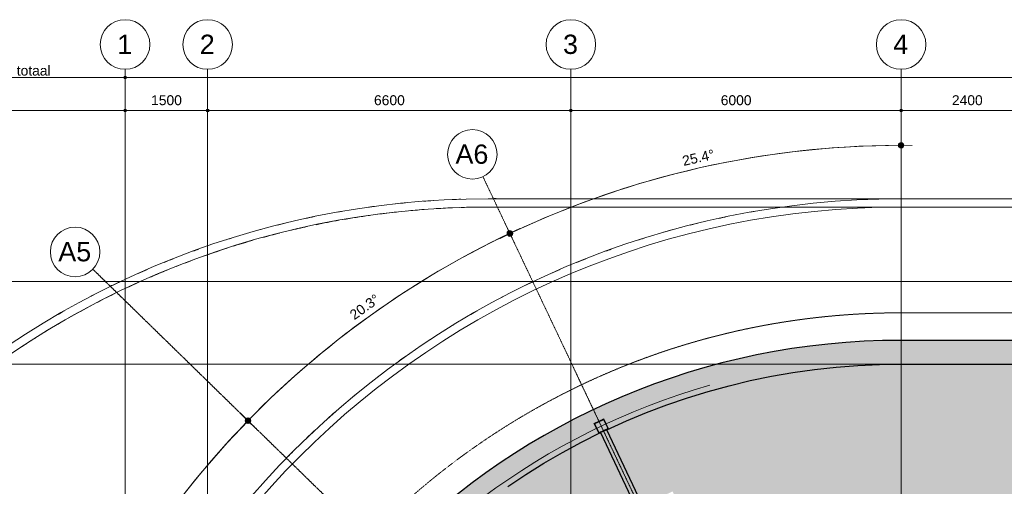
# Model space of a CAD drawing. Header units: millimetres. Extents: x -8912 to 113501, y 3237 to 48799.
# Tile 18 of 137: x 32199 to 50089, y 34481 to 42950. Entities that reach past the tile are written whole.
import ezdxf

# ---------------------------------------------------------------- set-up
doc = ezdxf.new("R2010")
doc.units = ezdxf.units.MM
for name, pattern in [('Hidden', [7.14375, 4.7625, -2.38125]), ('THO_hhidden', [2.5, 1.5, -1]), ('THO_stramienlijn', [20, 17, -1.5, 0, -1.5])]:
    doc.linetypes.add(name, pattern=pattern)
for name, color, linetype, lineweight in [('A-ANNO-DIMS', 7, 'Continuous', 13), ('A-ANNO-DIMS-100', 7, 'Continuous', 13), ('A-AREA-PATT', 7, 'Continuous', 13), ('A-WALL', 7, 'Continuous', 25), ('A-WALL-PATT', 7, 'Continuous', 25), ('G-ANNO-TEXT', 7, 'Continuous', 13), ('I-WALL', 7, 'Continuous', 18), ('S-COLS', 7, 'Continuous', 13), ('S-GRID', 7, 'Continuous', 13), ('S-GRID-IDEN', 7, 'Continuous', 13)]:
    doc.layers.add(name, color=color, linetype=linetype, lineweight=lineweight)
doc.layers.add('A-DETL', color=7, linetype='Continuous', lineweight=13, true_color=0x00a600)
doc.layers.add('A-DETL-MBND', color=9, linetype='Continuous', lineweight=13, true_color=0x808080)
doc.styles.add('Arial_2', font='arial.ttf', dxfattribs={"height": 180})
doc.styles.add('Arial_4', font='arial.ttf', dxfattribs={"height": 350})
doc.dimstyles.new('THO_18_-_transparant', dxfattribs={"dimscale": 304.8, "dimtxt": 0.602515, "dimasz": 0.164042, "dimexe": 0.328084, "dimexo": 0.0625, "dimgap": 0.147638, "dimtad": 1, "dimdec": 3, "dimlfac": 304.8, "dimrnd": 0.001, "dimdsep": 46, "dimtxsty": 'Arial_2', "dimblk1": 'DOTBLANK', "dimblk2": 'DOTBLANK', "dimsah": 1, "dimcen": 0.09, "dimdle": 0.164042, "dimazin": 0, "dimtfac": 1, "dimtdec": 4, "dimtix": 1, "dimtmove": 0, "dimatfit": 3, "dimfxl": 0.001076, "dimfxlon": 1, "dimtvp": 1, "dimtolj": 1, "dimtzin": 0, "dimarcsym": 2})
doc.dimstyles.new('THO_18_-_transparant_1', dxfattribs={"dimscale": 304.8, "dimtxt": 0.602515, "dimasz": 0.164042, "dimexe": 0.328084, "dimexo": 0.0625, "dimgap": 0.147638, "dimtad": 1, "dimdec": 3, "dimlfac": 304.8, "dimrnd": 0.001, "dimdsep": 46, "dimtxsty": 'Arial_2', "dimblk1": 'DOTBLANK', "dimblk2": 'DOTBLANK', "dimsah": 1, "dimcen": 0.09, "dimdle": 0.164042, "dimazin": 0, "dimtfac": 1, "dimtdec": 4, "dimtix": 1, "dimtmove": 2, "dimatfit": 3, "dimfxl": 0.001076, "dimfxlon": 1, "dimtvp": 1, "dimtolj": 1, "dimtzin": 0, "dimarcsym": 2})
doc.dimstyles.new('THO_18_-_transparant_blue', dxfattribs={"dimscale": 304.8, "dimtxt": 0.602515, "dimasz": 1.312336, "dimexe": 0.656168, "dimexo": 0.0625, "dimgap": 0.147638, "dimtad": 1, "dimdec": 3, "dimlfac": 304.8, "dimrnd": 0.001, "dimdsep": 46, "dimtxsty": 'Arial_2', "dimblk1": 'DOTSMALL', "dimblk2": 'DOTSMALL', "dimsah": 1, "dimcen": 0.09, "dimdle": 0.656168, "dimadec": 1, "dimazin": 0, "dimtfac": 1, "dimtdec": 4, "dimtix": 1, "dimtmove": 0, "dimatfit": 3, "dimfxl": 0.002153, "dimfxlon": 1, "dimtvp": 1, "dimtolj": 1, "dimtzin": 0, "dimarcsym": 2})

# ---------------------------------------------------------------- blocks, each defined once
blk = doc.blocks.new('NLRS_28_SCO_UN_koker_gen_bcb - K200_200_12_5-V117-01 1e verdieping _plotview_')
at = {"layer": 'S-COLS'}
h = blk.add_hatch(dxfattribs=at)
h.set_pattern_fill('FP_120', color=256, style=0, pattern_type=2)
h.set_pattern_definition([(19.6, (-32107.404, -24133.303), (-10.063547, 28.261724), []), (19.6, (-32098.396, -24114.332), (-10.063547, 28.261724), [])])
h.paths.add_polyline_path([(-100, -100), (100, -100), (100, 100), (-100, 100)])
h.paths.add_polyline_path([(-87.5, -87.5), (-87.5, 87.5), (87.5, 87.5), (87.5, -87.5)])
at = {"layer": 'S-COLS', "lineweight": 18}
for p, q in [((-100, 100), (100, 100)), ((-100, -100), (-100, 100)), ((-87.5, 87.5), (-87.5, -87.5)), ((87.5, 87.5), (-87.5, 87.5)), ((87.5, -87.5), (87.5, 87.5)), ((100, 100), (100, -100)), ((100, -100), (-100, -100)), ((-87.5, -87.5), (87.5, -87.5))]:
    blk.add_line(p, q, dxfattribs=at)
blk = doc.blocks.new('NLRS_28_SCO_UN_houten kolom rond_gen_bcb - rond 150-V193-01 1e verdieping _plotview_')
at = {"layer": 'S-COLS'}
blk.add_arc((0, 0), 75, 51.2367, 90, dxfattribs=at)
blk = doc.blocks.new('NLRS_28_SCO_UN_houten kolom rond_gen_bcb - rond 150-2413770-01 1e verdieping _plotview_')
at = {"layer": 'S-COLS'}
blk.add_arc((0, 0), 75, 40.6892, 89.9083, dxfattribs=at)
blk = doc.blocks.new('Grid - Stramienbol 9_0mm-3500-01 1e verdieping _plotview_')
at = {"layer": 'S-GRID-IDEN'}
blk.add_circle((0, 0), 4.5, dxfattribs=at)
blk = doc.blocks.new('DIMBLOCK31-01 1e verdieping _plotview_')
at = {"layer": 'A-ANNO-DIMS-100'}
for p, q in [((34114, 41300), (34114, 41400)), ((35614, 41300), (35614, 41400)), ((34064, 41300), (35614, 41300)), ((34114, 41300), (34114, 41200)), ((35614, 41300), (35614, 41200))]:
    blk.add_line(p, q, dxfattribs=at)
for centre in [(34114, 41300), (35614, 41300)]:
    blk.add_circle(centre, 25, dxfattribs=at)
at = {"layer": 'A-ANNO-DIMS-100', "color": 0, "insert": (34587, 41579), "char_height": 180, "width": 664.52, "attachment_point": 1, "line_spacing_factor": 0.941778, "style": 'Arial_2'}
blk.add_mtext('1500', dxfattribs=at)
blk = doc.blocks.new('_DotBlank')
at = {"color": 0, "linetype": 'ByBlock', "lineweight": -2}
blk.add_line((-0.5, 0), (-1, 0), dxfattribs=at)
blk.add_circle((0, 0), 0.5, dxfattribs=at)
blk = doc.blocks.new('DIMBLOCK32-01 1e verdieping _plotview_')
at = {"layer": 'A-ANNO-DIMS-100'}
for p, q in [((35614, 41300), (35614, 41400)), ((42214, 41300), (42214, 41400)), ((35614, 41300), (42214, 41300)), ((35614, 41300), (35614, 41200)), ((42214, 41300), (42214, 41200))]:
    blk.add_line(p, q, dxfattribs=at)
for centre in [(35614, 41300), (42214, 41300)]:
    blk.add_circle(centre, 25, dxfattribs=at)
at = {"layer": 'A-ANNO-DIMS-100', "color": 0, "insert": (38637, 41579), "char_height": 180, "width": 664.52, "attachment_point": 1, "line_spacing_factor": 0.941778, "style": 'Arial_2'}
blk.add_mtext('6600', dxfattribs=at)
blk = doc.blocks.new('DIMBLOCK33-01 1e verdieping _plotview_')
at = {"layer": 'A-ANNO-DIMS-100'}
for p, q in [((42214, 41300), (42214, 41400)), ((48214, 41300), (48214, 41400)), ((42214, 41300), (48214, 41300)), ((42214, 41300), (42214, 41200)), ((48214, 41300), (48214, 41200))]:
    blk.add_line(p, q, dxfattribs=at)
for centre in [(42214, 41300), (48214, 41300)]:
    blk.add_circle(centre, 25, dxfattribs=at)
at = {"layer": 'A-ANNO-DIMS-100', "color": 0, "insert": (44937, 41579), "char_height": 180, "width": 664.52, "attachment_point": 1, "line_spacing_factor": 0.941778, "style": 'Arial_2'}
blk.add_mtext('6000', dxfattribs=at)
blk = doc.blocks.new('DIMBLOCK34-01 1e verdieping _plotview_')
at = {"layer": 'A-ANNO-DIMS-100'}
for p, q in [((48214, 41300), (48214, 41400)), ((50614, 41300), (50614, 41400)), ((48214, 41300), (50614, 41300)), ((48214, 41300), (48214, 41200)), ((50614, 41300), (50614, 41200))]:
    blk.add_line(p, q, dxfattribs=at)
for centre in [(48214, 41300), (50614, 41300)]:
    blk.add_circle(centre, 25, dxfattribs=at)
at = {"layer": 'A-ANNO-DIMS-100', "color": 0, "insert": (49137, 41579), "char_height": 180, "width": 664.52, "attachment_point": 1, "line_spacing_factor": 0.941778, "style": 'Arial_2'}
blk.add_mtext('2400', dxfattribs=at)
blk = doc.blocks.new('DIMBLOCK49-01 1e verdieping _plotview_')
at = {"layer": 'A-ANNO-DIMS-100'}
for p, q in [((34064, 41900), (95964, 41900)), ((34114, 41900), (34114, 42000)), ((34114, 41900), (34114, 41800)), ((95914, 41900), (95914, 42000)), ((95914, 41900), (95914, 41800))]:
    blk.add_line(p, q, dxfattribs=at)
for centre in [(34114, 41900), (95914, 41900)]:
    blk.add_circle(centre, 25, dxfattribs=at)
at = {"layer": 'A-ANNO-DIMS-100', "color": 0, "insert": (65266, 42179), "char_height": 180, "width": 830.65, "attachment_point": 1, "line_spacing_factor": 0.941778, "style": 'Arial_2'}
blk.add_mtext('61800', dxfattribs=at)
blk = doc.blocks.new('DIMBLOCK67-01 1e verdieping _plotview_')
at = {"layer": 'A-ANNO-DIMS-100', "true_color": 0x0000ff}
h = blk.add_hatch(color=5, dxfattribs=at)
edge = h.paths.add_edge_path()
edge.add_arc((48214, 40670), 50, 0, 360)
h = blk.add_hatch(color=5, dxfattribs=at)
edge = h.paths.add_edge_path()
edge.add_arc((41107, 39068), 50, 0, 360)
at = {"layer": 'A-ANNO-DIMS-100', "color": 5, "true_color": 0x0000ff}
for p, q in [((48214, 40670), (48214, 40870)), ((48214, 40670), (48214, 40670)), ((48214, 40670), (48214, 40470)), ((41107, 39068), (41021, 39249)), ((41107, 39068), (41193, 38887))]:
    blk.add_line(p, q, dxfattribs=at)
for centre in [(48214, 40670), (41107, 39068)]:
    blk.add_circle(centre, 50, dxfattribs=at)
for start, end in [(89.3084, 116.0916), (90, 115.4)]:
    blk.add_arc((48214, 24100), 16570, start, end, dxfattribs=at)
at = {"layer": 'A-ANNO-DIMS-100', "color": 0, "insert": (44223, 40471), "char_height": 180, "width": 705.2, "attachment_point": 1, "rotation": 12.7, "line_spacing_factor": 0.941778, "style": 'Arial_2'}
blk.add_mtext('25.4°', dxfattribs=at)
blk = doc.blocks.new('_DotSmall')
at = {"color": 0, "linetype": 'ByBlock', "const_width": 0.5}
blk.add_lwpolyline([(-0.0625, 0, 1), (0.0625, 0, 1)], format="xyb", close=True, dxfattribs=at)
blk = doc.blocks.new('DIMBLOCK68-01 1e verdieping _plotview_')
at = {"layer": 'A-ANNO-DIMS-100', "true_color": 0x0000ff}
h = blk.add_hatch(color=5, dxfattribs=at)
edge = h.paths.add_edge_path()
edge.add_arc((41104, 39073), 50, 0, 360)
h = blk.add_hatch(color=5, dxfattribs=at)
edge = h.paths.add_edge_path()
edge.add_arc((36347, 35672), 50, 0, 360)
at = {"layer": 'A-ANNO-DIMS-100', "color": 5, "true_color": 0x0000ff}
for p, q in [((41104, 39073), (41019, 39253)), ((41104, 39073), (41104, 39073)), ((41104, 39073), (41190, 38892)), ((36347, 35672), (36204, 35812)), ((36347, 35672), (36491, 35532))]:
    blk.add_line(p, q, dxfattribs=at)
for centre in [(41104, 39073), (36347, 35672)]:
    blk.add_circle(centre, 50, dxfattribs=at)
for start, end in [(114.7086, 136.4114), (115.4, 135.72)]:
    blk.add_arc((48214, 24100), 16575, start, end, dxfattribs=at)
at = {"layer": 'A-ANNO-DIMS-100', "color": 0, "insert": (38174, 37640), "char_height": 180, "width": 705.2, "attachment_point": 1, "rotation": 35.56, "line_spacing_factor": 0.941778, "style": 'Arial_2'}
blk.add_mtext('20.3°', dxfattribs=at)
blk = doc.blocks.new('DIMBLOCK69-01 1e verdieping _plotview_')
at = {"layer": 'A-ANNO-DIMS-100', "true_color": 0x0000ff}
h = blk.add_hatch(color=5, dxfattribs=at)
edge = h.paths.add_edge_path()
edge.add_arc((36349, 35671), 50, 0, 360)
h = blk.add_hatch(color=5, dxfattribs=at)
edge = h.paths.add_edge_path()
edge.add_arc((33069, 30830), 50, 0, 360)
at = {"layer": 'A-ANNO-DIMS-100', "color": 5, "true_color": 0x0000ff}
for p, q in [((36349, 35671), (36206, 35810)), ((36349, 35671), (36349, 35671)), ((36349, 35671), (36492, 35531)), ((33069, 30830), (32886, 30911)), ((33069, 30830), (33252, 30749))]:
    blk.add_line(p, q, dxfattribs=at)
for centre in [(36349, 35671), (33069, 30830)]:
    blk.add_circle(centre, 50, dxfattribs=at)
for start, end in [(135.0286, 156.7314), (135.72, 156.04)]:
    blk.add_arc((48214, 24100), 16573, start, end, dxfattribs=at)
at = {"layer": 'A-ANNO-DIMS-100', "color": 0, "insert": (34098, 33309), "char_height": 180, "width": 705.2, "attachment_point": 1, "rotation": 55.88, "line_spacing_factor": 0.941778, "style": 'Arial_2'}
blk.add_mtext('20.3°', dxfattribs=at)

msp = doc.modelspace()

# ---------------------------------------------------------------- hatches: boundary and pattern name
at = {"layer": 'A-AREA-PATT', "true_color": 0xf1dadb}
h = msp.add_hatch(color=254, dxfattribs=at)
h.paths.add_polyline_path([(52651.5353158, 30162.5), (52651.5353158, 33356.234501), (52501.5353158, 33356.234501), (52501.5353158, 32431.234501), (52451.5353158, 32431.234501), (52451.5353158, 34431.234501), (52501.5353158, 34431.234501), (52501.5353158, 33506.234501), (52651.5353158, 33506.234501), (52651.5353158, 36699.9690021), (48154.7300236, 36699.0405782), (47816.8167414, 36693.663458), (47411.8912187, 36674.2034337), (47022.2753214, 36643.32882), (46612.7964534, 36597.4062679), (46215.3381425, 36539.9350599), (45860.8283842, 36478.2742306), (45446.5408408, 36391.8563944), (45058.1328106, 36297.8416362), (44710.1859521, 36202.9879821), (44333.0095686, 36087.3652542), (43959.6377148, 35959.9914015), (43590.436404, 35820.9912877), (43225.7675611, 35670.5011732), (42865.9886679, 35508.6685822), (45378.575177, 30217.1416486), (45412.5186502, 30233.2590971), (45446.1173364, 30162.5), (48114.0736293, 30162.5), (48114.0736293, 30200.0209407), (48314.0736293, 30200.0209407), (48314.0736293, 30162.5), (50514.0353158, 30162.5), (50514.0353158, 30200.032105), (50714.0353158, 30200.032105), (50714.0353158, 30162.5), (52626.001416, 30162.5)])
h.paths.add_polyline_path([(50701.5353158, 30162.5), (50701.5353158, 30187.532105), (50526.5353158, 30187.532105), (50526.5353158, 30162.5), (50633.2943909, 30162.5)])
h.paths.add_polyline_path([(48301.5736293, 30162.5), (48301.5736293, 30187.5209407), (48126.5736293, 30187.5209407), (48126.5736293, 30162.5)])
h.paths.add_polyline_path([(45432.2797435, 30162.5), (45406.5886092, 30216.6057307), (45383.9368397, 30205.8499449), (45404.5207822, 30162.5), (45412.5186502, 30162.5)])
h.paths.add_polyline_path([(45064.2544468, 30879.1327809), (43520.0879666, 34131.1398352), (44062.0891423, 34388.5009153), (45606.2556225, 31136.493861), (45096.1357479, 30894.2711357)])
h = msp.add_hatch(color=254, dxfattribs=at)
h.paths.add_polyline_path([(35784.0007594, 26162.5), (38843.0303873, 26162.5), (38843.0303873, 26200), (38955.2656076, 26200), (38955.2656076, 26312.5), (38030.2656076, 26312.5), (38030.2656076, 26362.5), (40030.2656076, 26362.5), (40030.2656076, 26312.5), (39105.2656076, 26312.5), (39105.2656076, 26162.5), (42151.5353158, 26162.5), (42151.5353158, 26684.6966018), (42082.738728, 26715.2683587), (42163.9564286, 26898.0351093), (42226.0450319, 26870.4442396), (45262.6269693, 30082.6588834), (45231.8513904, 30147.4724943), (45265.6581396, 30163.5250218), (44951.3262193, 30825.5105161), (44409.3363595, 30568.1548092), (42865.1698792, 33820.1618635), (43407.1665363, 34077.5229436), (42753.071708, 35455.0514909), (42396.9042901, 35276.6232698), (42049.6278605, 35088.8138748), (41699.037369, 34884.3915405), (41368.1898152, 34677.4491732), (41049.1091957, 34464.0585398), (40753.0965947, 34253.5105771), (40442.9028057, 34018.1093854), (40140.1313487, 33773.2352288), (39845.0714058, 33519.1219906), (39558.0047936, 33256.0123787), (39279.2056942, 32984.1576933), (39000.0649905, 32694.0228369), (38747.4670259, 32415.2598189), (38495.0353295, 32118.7599936), (38251.8864057, 31814.6013038), (38009.291107, 31490.3224402), (37794.3567309, 31184.4763959), (37578.9970412, 30856.8065055), (37372.9531098, 30520.8756353), (37173.3542432, 30170.8475548), (37000.2884427, 29845.5579433), (36828.0981835, 29496.2952594), (36659.1420057, 29123.6144981), (36516.4964168, 28782.6460865), (36377.3825253, 28418.9412159), (36249.0329529, 28049.383642), (36129.3434064, 27665.7376199), (36021.8653711, 27278.1777836), (35935.1467836, 26926.4015623), (35853.6708381, 26545.6187133), (35830.6282016, 26418.9062791)])
h.paths.add_polyline_path([(38855.5303873, 26162.5), (38955.2656076, 26162.5), (38955.2656076, 26187.5), (38855.5303873, 26187.5)])
h.paths.add_polyline_path([(42151.5353158, 26698.3752386), (42151.5353158, 26791.6249599), (42216.9394044, 26860.8119522), (42170.3032443, 26881.5360811), (42099.2377562, 26721.6151744), (42121.0909147, 26711.9040902)])
h.paths.add_polyline_path([(45271.8379334, 30092.4026), (45290.2040968, 30111.831043), (45271.0198023, 30152.2333181), (45248.5047569, 30141.5424532), (45268.2358041, 30099.9887125)])
at = {"layer": 'A-WALL-PATT', "lineweight": 18, "true_color": 0x808080}
h = msp.add_hatch(color=8, dxfattribs=at)
h.paths.add_polyline_path([(35614.0459716, 24099.9862072), (35620.620648, 24501.2452903), (35639.961312, 24902.1237549), (35672.0542934, 25302.2413435), (35710.0237361, 25652.2183325), (35758.6597927, 26000), (35572.1063817, 26000), (35572.1063817, 26200), (35772.1063817, 26200), (35772.1063817, 26089.3495521), (35783.9995704, 26162.4934616), (35853.6708381, 26545.6187133), (35935.1467836, 26926.4015623), (36028.3504941, 27304.4848548), (36133.1929492, 27679.5074772), (36249.5740121, 28051.1112393), (36381.827956, 28430.5635262), (36526.667787, 28806.9589024), (36666.7828165, 29141.8784707), (36828.0981835, 29496.2952594), (37000.2884427, 29845.5579433), (37183.1891323, 30189.3329358), (37376.6255608, 30527.2918917), (37580.4129739, 30859.1120207), (37815.878025, 31215.1006394), (38018.2524903, 31503.0742563), (38251.8864057, 31814.6013038), (38495.0353295, 32118.7599936), (38747.4670259, 32415.2598189), (39008.9403934, 32703.8175876), (39279.2056942, 32984.1576933), (39558.0047936, 33256.0123787), (39845.0714058, 33519.1219906), (40140.1313487, 33773.2352288), (40442.9028057, 34018.1093854), (40753.0965947, 34253.5105771), (41070.4164443, 34479.2139682), (41394.5592772, 34695.0039857), (41725.2154991, 34900.6745249), (42062.0692946, 35096.0291464), (42406.0656597, 35281.5147522), (42809.4651813, 35482.0009183), (42902.23665, 35524.9732824), (43225.7675611, 35670.5011732), (43590.436404, 35820.9912877), (43959.6377148, 35959.9914015), (44333.0095686, 36087.3652542), (44710.1859521, 36202.9879821), (45090.7971227, 36306.7462413), (45474.4699705, 36398.5383185), (45860.8283842, 36478.2742306), (46249.49362, 36545.8758134), (46640.0846728, 36601.2767974), (47032.2186495, 36644.4228736), (47425.5111444, 36675.2717463), (47819.5766164, 36693.7931746), (48214.0287665, 36699.9690021), (48214.0287665, 37129.9690021), (47812.7696833, 37123.7891381), (47411.8912187, 37105.2554081), (47011.7736302, 37074.3853926), (46612.7964534, 37031.2083735), (46215.3381425, 36975.7653069), (45819.7757108, 36908.1087839), (45426.484373, 36828.3029808), (45035.83719, 36736.4235982), (44648.2047142, 36632.5577894), (44263.9546386, 36516.8040773), (43883.4514475, 36389.2722612), (43507.0560713, 36250.083313), (43135.1255438, 36099.3692617), (42753.0771167, 35930.120924), (42396.9042901, 35759.2092314), (42049.6278605, 35579.5599408), (41699.037369, 35384.2823184), (41354.6267415, 35178.3008576), (41016.7226723, 34961.8109444), (40685.6456839, 34735.0179324), (40361.7098229, 34498.1369487), (40045.222362, 34251.3926891), (39735.6757695, 33994.305317), (39435.7861208, 33729.2596838), (39143.4154276, 33454.3662129), (38859.6487607, 33170.599546), (38572.9380991, 32864.8581245), (38318.9957681, 32577.5314649), (38062.6222846, 32268.7926117), (37815.878025, 31952.3051508), (37578.9970412, 31628.3692898), (37352.2040293, 31297.2923013), (37135.714116, 30959.3882321), (36929.7326552, 30614.9776046), (36734.4550328, 30264.3871131), (36550.0664815, 29907.949314), (36376.7419049, 29546.00231), (36214.6457119, 29178.8894299), (36063.9316606, 28806.9589024), (35924.7427124, 28430.5635262), (35797.2108964, 28050.0603351), (35681.4571843, 27665.8102594), (35577.5913754, 27278.1777836), (35485.7119929, 26887.5306006), (35405.9061898, 26494.2392629), (35338.2496668, 26098.6768311), (35282.8066002, 25701.2185202), (35239.6295811, 25302.2413435), (35208.7595655, 24902.1237549), (35190.2258356, 24501.2452903), (35184.0459716, 24099.9862072), (35208.7595655, 24099.9862072)])
h.paths.add_polyline_path([(35710.0237361, 26012.5), (35759.6063817, 26012.5), (35759.6063817, 26187.5), (35584.6063817, 26187.5), (35584.6063817, 26012.5)])
h.paths.add_polyline_path([(36659.1420057, 29125.3969543), (36476.3752552, 29206.6146549), (36557.5929558, 29389.3814055), (36740.3597064, 29308.1637048), (36666.466045, 29141.8784707)])
h.paths.add_polyline_path([(36652.7951901, 29141.8959825), (36723.8606782, 29301.8168892), (36563.9397714, 29372.8823773), (36492.8742834, 29212.9614705), (36649.6850686, 29143.2780551)])
h.paths.add_polyline_path([(42719.172221, 35439.1866796), (42633.3856181, 35619.8539394), (42814.0528779, 35705.6405423), (42899.8394808, 35524.9732824), (42725.102262, 35442.002453)])
h.paths.add_polyline_path([(42725.102262, 35455.840046), (42883.1861144, 35530.9033235), (42808.1228369, 35688.9871758), (42650.0389845, 35613.9238983), (42719.172221, 35468.3287591)])
h = msp.add_hatch(color=8, dxfattribs=at)
h.paths.add_polyline_path([(81650.0249684, 36699.9690021), (81714.0353158, 36700.0323559), (81714.0353158, 36900.0323559), (81814.0354239, 36900.0323559), (81814.0354239, 37129.9690021), (48214.0287665, 37129.9690021), (48214.0287665, 36699.9690021), (80984.7178383, 36699.9690021)])
h.paths.add_polyline_path([(50714.0353158, 36700.0322951), (50514.0353158, 36700.0322951), (50514.0353158, 36900.0322951), (50714.0353158, 36900.0322951), (50714.0353158, 36712.5322951)])
h.paths.add_polyline_path([(61514.0353158, 36700.0322951), (61314.0353158, 36701.1964039), (61314.0353158, 36900.0322951), (61514.0353158, 36900.0322951), (61514.0353158, 36712.5322951)])
h.paths.add_polyline_path([(57901.5353158, 36700.0322951), (57714.0353158, 36700.0322951), (57714.0353158, 36900.0322951), (57914.0353158, 36900.0322951), (57914.0353158, 36700.0322951)])
h.paths.add_polyline_path([(54114.0353158, 36700.0322951), (54114.0353158, 36900.0322951), (54314.0353158, 36900.0322951), (54314.0353158, 36700.0322951), (54126.5353158, 36700.0322951)])
h.paths.add_polyline_path([(79514.0353158, 36700.0323559), (79314.0353158, 36700.0323559), (79314.0353158, 36900.0323559), (79514.0353158, 36900.0323559), (79514.0353158, 36712.5323559)])
h.paths.add_polyline_path([(75726.5353158, 36700.0323559), (75714.0353158, 36700.0323559), (75714.0353158, 36900.0323559), (75914.0353158, 36900.0323559), (75914.0353158, 36700.0323559), (75901.5353158, 36700.0323559)])
h.paths.add_polyline_path([(72301.5353158, 36700.0323559), (72114.0353158, 36700.0323559), (72114.0353158, 36900.0323559), (72314.0353158, 36900.0323559), (72314.0353158, 36700.0323559)])
h.paths.add_polyline_path([(68514.0353158, 36700.0323559), (68514.0353158, 36900.0323559), (68714.0353158, 36900.0323559), (68714.0353158, 36700.0323559), (68526.5353158, 36700.0323559)])
h.paths.add_polyline_path([(50526.5353158, 36712.5322951), (50701.5353158, 36712.5322951), (50701.5353158, 36887.5322951), (50526.5353158, 36887.5322951)])
h.paths.add_polyline_path([(61501.5353158, 36712.5322951), (61501.5353158, 36887.5322951), (61326.5353158, 36887.5322951), (61326.5353158, 36712.5322951), (61476.5353158, 36712.5322951)])
h.paths.add_polyline_path([(57901.5353158, 36712.5322951), (57901.5353158, 36887.5322951), (57726.5353158, 36887.5322951), (57726.5353158, 36712.5322951)])
h.paths.add_polyline_path([(54301.5353158, 36712.5322951), (54301.5353158, 36887.5322951), (54126.5353158, 36887.5322951), (54126.5353158, 36712.5322951)])
h.paths.add_polyline_path([(81814.0354239, 36712.5323559), (81814.0354239, 36887.5323559), (81726.5353158, 36887.5323559), (81726.5353158, 36712.5323559)])
h.paths.add_polyline_path([(79501.5353158, 36712.5323559), (79501.5353158, 36887.5323559), (79326.5353158, 36887.5323559), (79326.5353158, 36712.5323559)])
h.paths.add_polyline_path([(75901.5353158, 36712.5323559), (75901.5353158, 36887.5323559), (75726.5353158, 36887.5323559), (75726.5353158, 36712.5323559)])
h.paths.add_polyline_path([(72301.5353158, 36712.5323559), (72301.5353158, 36887.5323559), (72126.5353158, 36887.5323559), (72126.5353158, 36712.5323559)])
h.paths.add_polyline_path([(68701.5353158, 36712.5323559), (68701.5353158, 36887.5323559), (68526.5353158, 36887.5323559), (68526.5353158, 36712.5323559), (68676.5353158, 36712.5323559)])
at = {"layer": 'A-WALL-PATT', "lineweight": 18, "true_color": 0xafafaf}
h = msp.add_hatch(color=253, dxfattribs=at)
h.paths.add_polyline_path([(45404.5207822, 30037.5), (45437.3796456, 30037.5), (45459.0001172, 30047.7660925), (45383.9368397, 30205.8499449), (45271.0198023, 30152.2333181), (45325.4988573, 30037.5), (45391.9490477, 30037.5)])
h.paths.add_polyline_path([(45265.6581396, 30163.5250218), (45378.575177, 30217.1416486), (42865.9886679, 35508.6685822), (42753.071708, 35455.0517921), (45240.4537185, 30216.6057307)])

# ---------------------------------------------------------------- linework, layer by layer
at = {"layer": 'A-DETL', "color": 7}
for p, q in [((34114.0353158, 41900), (31114.0353158, 41900)), ((34114.0353158, 41300), (31114.0353158, 41300))]:
    msp.add_line(p, q, dxfattribs=at)
at = {"layer": 'A-DETL', "color": 7, "linetype": 'THO_hhidden'}
msp.add_line((81814.0418651, 37629.9726044), (48214.0287665, 37629.9726044), dxfattribs=at)
msp.add_arc((48214.0287665, 24099.9862072), 13529.9827949, 90, 270, dxfattribs=at)
at = {"layer": 'A-DETL', "color": 5, "true_color": 0x0000ff}
msp.add_arc((48213.652507, 24100.1527054), 12699.9908824, 105.872336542, 270.00172703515, dxfattribs=at)
at = {"layer": 'A-DETL-MBND'}
for p, q in [((46034.3090086, 39546.9654021), (46057.068418, 39550.1598889)), ((36703.3893212, 34629.246215), (36719.0594723, 34646.3513756))]:
    msp.add_line(p, q, dxfattribs=at)
for centre, radius, start, end in [((40714.0327508, 24099.9997671), 15599.9981706, 97.49371616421, 98.031985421), ((40714.0327508, 24099.9997671), 15599.9981706, 95.53347588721, 96.19611692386), ((40714.0327508, 24099.9997671), 15599.9981706, 93.6662897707, 94.33728913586), ((40714.0327508, 24099.9997671), 15599.9981706, 91.82708489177, 92.40960777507), ((40714.0327508, 24099.9997671), 15449.9981706, 90, 91.82708489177), ((40714.0327508, 24099.9997671), 15599.9981706, 101.68666444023, 102.30082672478), ((40714.0327508, 24099.9997671), 15599.9981706, 99.85768079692, 100.12188311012), ((40714.0327508, 24099.9997671), 15449.9981706, 98.031985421, 99.85768079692), ((40714.0327508, 24099.9997671), 15449.9981706, 96.19611692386, 97.49371616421), ((40714.0327508, 24099.9997671), 15449.9981706, 94.33728913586, 95.53347588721), ((40714.0327508, 24099.9997671), 15449.9981706, 92.40960777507, 93.6662897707), ((48214.0327508, 24099.9997671), 15599.9981706, 101.68666444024, 102.30082672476), ((48214.0327508, 24099.9997671), 15599.9981706, 99.85768079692, 100.12188311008), ((40714.0327508, 24099.9997671), 15599.9981706, 103.52982668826, 104.20547238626), ((40714.0327508, 24099.9997671), 15449.9981706, 102.30082672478, 103.52982668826), ((40714.0327508, 24099.9997671), 15449.9981706, 100.12188311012, 101.68666444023), ((48214.0327508, 24099.9997671), 15599.9981706, 103.52982668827, 104.20547238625), ((40714.0327508, 24099.9997671), 15599.9981706, 105.40760688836, 106.05758567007), ((40714.0327508, 24099.9997671), 15449.9981706, 104.20547238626, 105.40760688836), ((48214.0327508, 24099.9997671), 15599.9981706, 105.40760688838, 106.05758567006), ((40714.0327508, 24099.9997671), 15599.9981706, 107.41623079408, 107.89061466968), ((40714.0327508, 24099.9997671), 15449.9981706, 106.05758567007, 107.41623079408), ((48214.0327508, 24099.9997671), 15599.9981706, 107.41623079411, 107.89061466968), ((40714.0327508, 24099.9997671), 15599.9981706, 109.71566848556, 110.1213732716), ((40714.0327508, 24099.9997671), 15449.9981706, 107.89061466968, 109.71566848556), ((48214.0327508, 24099.9997671), 15599.9981706, 109.71566848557, 110.12137327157), ((40714.0327508, 24099.9997671), 15599.9981706, 111.54683624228, 112.1839203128), ((40714.0327508, 24099.9997671), 15449.9981706, 110.1213732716, 111.54683624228), ((48214.0327508, 24099.9997671), 15599.9981706, 111.54683624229, 112.18392031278), ((40714.0327508, 24099.9997671), 15599.9981706, 113.39474255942, 114.07163198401), ((40714.0327508, 24099.9997671), 15449.9981706, 112.1839203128, 113.39474255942), ((48214.0327508, 24099.9997671), 15599.9981706, 113.39474255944, 114.071631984), ((40714.0327508, 24099.9997671), 15599.9981706, 115.28624153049, 115.91826744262), ((40714.0327508, 24099.9997671), 15449.9981706, 114.07163198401, 115.28624153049), ((48214.0327508, 24099.9997671), 15599.9981706, 115.28624153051, 115.91826744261), ((40714.0327508, 24099.9997671), 15599.9981706, 117.37189282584, 117.74885935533), ((40714.0327508, 24099.9997671), 15449.9981706, 115.91826744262, 117.37189282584), ((48214.0327508, 24099.9997671), 15599.9981706, 117.37189282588, 117.74885935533), ((40714.0327508, 24099.9997671), 15449.9981706, 117.74885935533, 119.57400455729), ((40714.0327508, 24099.9997671), 15599.9981706, 119.57400455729, 120.06678274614), ((48214.0327508, 24099.9997671), 15599.9981706, 119.5740045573, 120.06678274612), ((40714.0327508, 24099.9997671), 15599.9981706, 121.40770243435, 122.06129595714), ((40714.0327508, 24099.9997671), 15449.9981706, 120.06678274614, 121.40770243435), ((48214.0327508, 24099.9997671), 15599.9981706, 121.40770243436, 122.06129595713), ((40714.0327508, 24099.9997671), 15449.9981706, 122.06129595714, 123.26136492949), ((48214.0327508, 24099.9997671), 15599.9981706, 123.2613649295, 123.93617595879), ((48214.0327508, 24099.9997671), 15599.9981706, 125.17109535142, 125.77828243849), ((48214.0327508, 24099.9997671), 15599.9981706, 127.39252359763, 127.60676670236), ((48214.0327508, 24099.9997671), 15599.9981706, 129.43273836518, 129.98356118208), ((48214.0327508, 24099.9997671), 15599.9981706, 131.2693901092, 131.93449547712), ((48214.0327508, 24099.9997671), 15599.9981706, 133.1301340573, 133.79940952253), ((48214.0327508, 24099.9997671), 15599.9981706, 135.0648820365, 135.63772753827)]:
    msp.add_arc(centre, radius, start, end, dxfattribs=at)
at = {"layer": 'A-WALL'}
msp.add_arc((48214.0287664, 24099.9862073), 12599.9827948, 115.11574167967, 115.68415529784, dxfattribs=at)
at = {"layer": 'I-WALL'}
for p, q in [((40714.0327508, 39699.9979377), (48214.0327508, 39699.9979377)), ((48214.0327508, 39549.9979377), (40714.0327508, 39549.9979377)), ((48214.0327508, 39699.9998099), (81806.2359607, 39699.9998099)), ((48214.0327508, 39549.9979377), (48214.0327508, 39699.9979377)), ((81806.2359607, 39549.9998099), (48214.0327508, 39549.9998099))]:
    msp.add_line(p, q, dxfattribs=at)
at = {"layer": 'I-WALL', "lineweight": 25}
for p, q in [((81814.0354239, 37129.9690021), (48214.0287665, 37129.9690021)), ((48214.0287665, 36699.9690021), (52651.5353158, 36699.9690021)), ((42753.071708, 35455.0517921), (45265.6581396, 30163.5250218)), ((45378.575177, 30217.1416486), (42865.9886679, 35508.6685822))]:
    msp.add_line(p, q, dxfattribs=at)
at = {"layer": 'I-WALL', "lineweight": 25, "flags": 128}
for points in [[(42865.9862875, 35508.6674563), (43225.7664262, 35670.5006839), (43590.4353313, 35820.9908645), (43959.636709, 35959.9910408), (44333.0086345, 36087.3649518), (44710.1850944, 36202.9877338), (45090.7963456, 36306.7460425), (45474.4692782, 36398.5381643), (45860.8277807, 36478.2741159), (46249.4931091, 36545.8757327), (46640.084258, 36601.2767452), (47032.2183341, 36644.4228439), (47425.5109315, 36675.271733), (47819.5765076, 36693.7931712), (48214.0287665, 36699.9690021)], [(41070.4139024, 34479.2122431), (41394.5566862, 34695.0023458), (41725.2128687, 34900.6729759), (42062.0666355, 35096.0276935), (42404.7962459, 35280.8799082), (42753.0771167, 35455.0541958)]]:
    msp.add_lwpolyline(points, dxfattribs=at)
at = {"layer": 'I-WALL'}
for centre, radius in [((40714.0327508, 24099.9997671), 15599.9981706), ((40714.0327508, 24099.9997671), 15449.9981706), ((48214.0327508, 24099.9997671), 15599.9981706), ((48214.0327508, 24099.9997671), 15449.9981706)]:
    msp.add_arc(centre, radius, 90, 270, dxfattribs=at)
at = {"layer": 'I-WALL', "lineweight": 25}
msp.add_arc((48214.0287665, 24099.9862072), 13029.9827949, 90, 180, dxfattribs=at)
at = {"layer": 'S-GRID', "color": 5, "linetype": 'THO_stramienlijn', "true_color": 0x0000ff}
for p, q in [((34114.0353158, 4950), (34114.0353158, 42050)), ((35614.0353158, 4950), (35614.0353158, 42050)), ((42214.0353158, 4950), (42214.0353158, 42050)), ((48214.0353158, 4950), (48214.0353158, 42050)), ((48214.0255888, 24100.017333), (40616.6801715, 40099.9979377)), ((48214.0246669, 24100.0069168), (33528.4060935, 38421.0961878)), ((22619.0885135, 38199.9998099), (107144.8050682, 38199.9998099)), ((22619.0885135, 36700), (107144.8050682, 36700))]:
    msp.add_line(p, q, dxfattribs=at)

# ---------------------------------------------------------------- block references
at = {"layer": 'S-COLS'}
for name, p, rotation in [('NLRS_28_SCO_UN_houten kolom rond_gen_bcb - rond 150-2413770-01 1e verdieping _plotview_', (40838.7946763, 39632.2186368), 25.39999846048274), ('NLRS_28_SCO_UN_houten kolom rond_gen_bcb - rond 150-V193-01 1e verdieping _plotview_', (33902.3165604, 38055.708923), 45.72000211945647)]:
    msp.add_blockref(name, p, dxfattribs=dict(at, rotation=rotation))
at = {"layer": 'S-COLS', "linetype": 'Hidden', "rotation": 25.39986559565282}
msp.add_blockref('NLRS_28_SCO_UN_koker_gen_bcb - K200_200_12_5-V117-01 1e verdieping _plotview_', (42766.6125494, 35572.4136109), dxfattribs=at)
at = {"layer": 'S-GRID-IDEN', "xscale": 99.99999999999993, "yscale": 99.99999999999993, "zscale": 99.99999999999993}
for p in [(34114.0353158, 42500), (35614.0353158, 42500), (42214.0353158, 42500), (48214.0353158, 42500)]:
    msp.add_blockref('Grid - Stramienbol 9_0mm-3500-01 1e verdieping _plotview_', p, dxfattribs=at)
at = {"layer": 'S-GRID-IDEN'}
for p, xscale, yscale, zscale, rotation in [((40423.6594434, 40506.4988584), 99.99999999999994, 99.99999999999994, 99.99999999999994, 25.3999884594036), ((33206.2346645, 38735.2706145), 99.99999999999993, 99.99999999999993, 99.99999999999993, 45.72000211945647)]:
    msp.add_blockref('Grid - Stramienbol 9_0mm-3500-01 1e verdieping _plotview_', p, dxfattribs=dict(at, xscale=xscale, yscale=yscale, zscale=zscale, rotation=rotation))

# ---------------------------------------------------------------- texts
at = {"layer": 'G-ANNO-TEXT', "lineweight": 18, "insert": (31111.923271, 42116.1560002), "char_height": 180, "width": 1899.999375, "attachment_point": 1, "style": 'Arial_2'}
msp.add_mtext('stramien totaal', dxfattribs=at)
at = {"layer": 'S-GRID-IDEN', "char_height": 350, "attachment_point": 1, "style": 'Arial_4'}
for s, insert, width in [('1', (33971.4132463, 42678.7433988), 336.70875), ('2', (35471.4132463, 42678.7433988), 336.70875), ('3', (42071.4132463, 42678.7433988), 336.70875), ('4', (48071.4132463, 42678.7433988), 336.70875), ('A6', (40117.155619, 40685.4392454), 737.5525), ('A5', (32900.4962108, 38914.705207), 737.5525)]:
    msp.add_mtext(s, dxfattribs=dict(at, insert=insert, width=width))

# ---------------------------------------------------------------- dimensions: what is measured, and where the dimension line sits
at = {"layer": 'A-ANNO-DIMS'}
dim = msp.add_linear_dim(base=(95914.0353158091, 41899.9998098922), p1=(34114.0353158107, 41999.9998098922), p2=(95914.0353158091, 41999.9998098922), dimstyle='THO_18_-_transparant_1', override={"dimpost": '<>', "dimfxl": 61800}, dxfattribs=at)
dim.commit()
dim.dimension.update_dxf_attribs({"geometry": 'DIMBLOCK49-01 1e verdieping _plotview_', "text_midpoint": (65681.5004792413, 42058.6811506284), "dimtype": 160})
for base, p1, p2, override, picture, middle in [((35614.0353158, 41300), (34114.0353158, 41400), (35614.0353158, 41400), {"dimpost": '<>', "dimfxl": 1500}, 'DIMBLOCK31-01 1e verdieping _plotview_', (34864.0353158, 41436.9031383)), ((42214.0353158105, 41299.9999999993), (35614.0353158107, 41399.9999999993), (42214.0353158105, 41399.9999999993), {"dimpost": '<>', "dimfxl": 6600}, 'DIMBLOCK32-01 1e verdieping _plotview_', (38914.0353158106, 41436.9031383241)), ((48214.0353158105, 41299.9999999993), (42214.0353158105, 41399.9999999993), (48214.0353158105, 41399.9999999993), {"dimpost": '<>', "dimfxl": 6000}, 'DIMBLOCK33-01 1e verdieping _plotview_', (45214.0353158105, 41436.9031383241)), ((50614.0353158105, 41299.9999999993), (48214.0353158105, 41399.9999999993), (50614.0353158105, 41399.9999999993), {"dimpost": '<>', "dimfxl": 2400}, 'DIMBLOCK34-01 1e verdieping _plotview_', (49414.0353158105, 41436.9645298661))]:
    dim = msp.add_linear_dim(base=base, p1=p1, p2=p2, dimstyle='THO_18_-_transparant', override=override, dxfattribs=at)
    dim.commit()
    dim.dimension.update_dxf_attribs({"geometry": picture, "text_midpoint": middle})
at = {"layer": 'A-ANNO-DIMS', "color": 5, "true_color": 0x0000ff}
for base, center, p1, p2, override, picture, middle in [((45774.4319706, 40488.9891913), (48214.0353158, 24099.996848), (48214.0353158, 40869.5693986), (41020.9795279, 39248.545028), {"dimpost": '<>°', "dimfxl": 7373.450453}, 'DIMBLOCK67-01 1e verdieping _plotview_', (44541.1816888, 40397.74136)), ((39388.1492121, 38129.7465939), (48214.035595, 24099.99626), (41018.6577381, 39253.4347087), (36204.2105963, 35811.7110287), {"dimpost": '<>°', "dimfxl": 5918.138489}, 'DIMBLOCK68-01 1e verdieping _plotview_', (38495.1152958, 37695.2852506)), ((35067.0385635, 34190.4756539), (48214.0247733, 24100.006813), (36205.6977662, 35810.2607738), (32886.4662074, 30911.4614113), {"dimpost": '<>°', "dimfxl": 5917.392444}, 'DIMBLOCK69-01 1e verdieping _plotview_', (34380.5256517, 33473.0354788))]:
    dim = msp.add_angular_dim_3p(base=base, center=center, p1=p1, p2=p2, dimstyle='THO_18_-_transparant_blue', override=override, dxfattribs=at)
    dim.commit()
    dim.dimension.update_dxf_attribs({"geometry": picture, "text_midpoint": middle})

doc.saveas('drawing.dxf')
